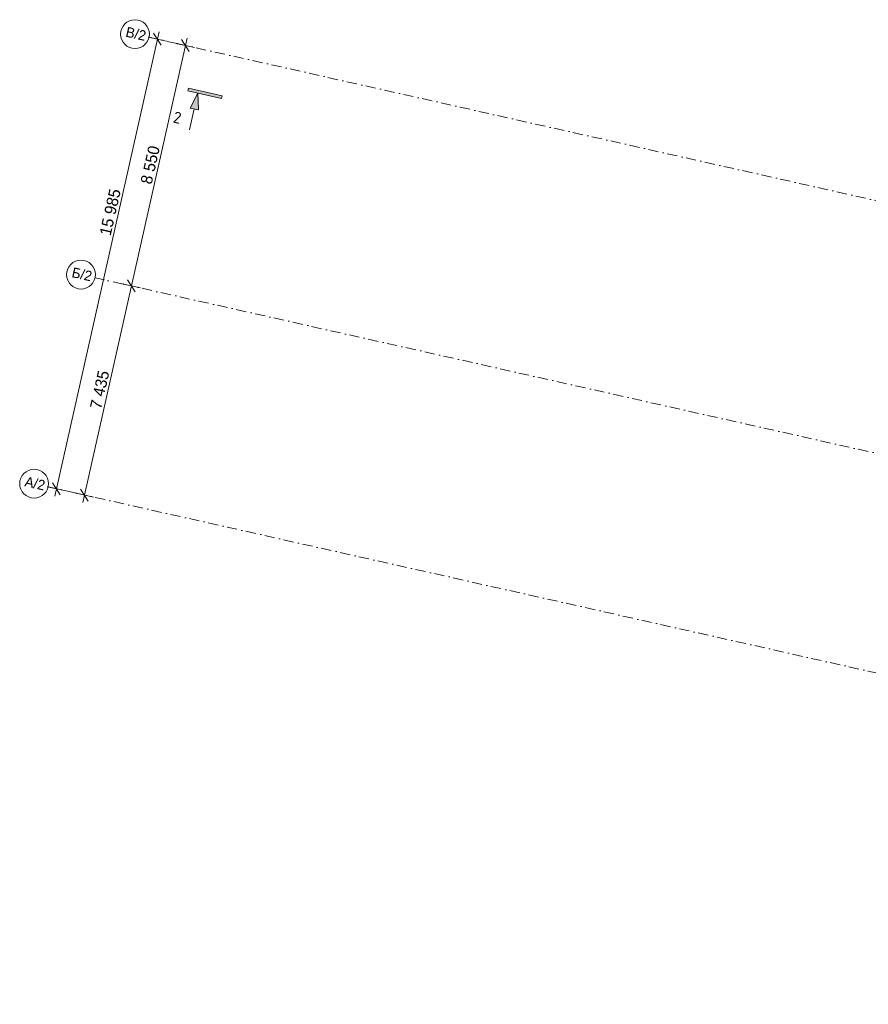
# Model space of a CAD drawing. Header units: millimetres. Extents: x -6990773 to -6682839, y 6117771 to 6220266.
# Tile 1 of 154: x -6990773 to -6961321, y 6126021 to 6160176. Entities that reach past the tile are written whole.
import ezdxf
from ezdxf.enums import TextEntityAlignment as Align

# ---------------------------------------------------------------- set-up
doc = ezdxf.new("R2010")
doc.units = ezdxf.units.MM
doc.header["$MEASUREMENT"] = 0
doc.linetypes.add('Штрихпунктирная', pattern=[670.277762, 352.777767, -176.388884, 0, -141.111112])
for name, color, linetype, lineweight in [('0_Ном._пера__1', 7, 'Continuous', 0), ('0_Ном._пера__120', 7, 'Continuous', 0), ('АР-Чертеж-Оси_Осевые размеры.АР_Ном._пера__1', 7, 'Continuous', 0), ('АР-Чертеж-Оси_Осевые размеры.АР_Ном._пера__120', 7, 'Continuous', 0)]:
    doc.layers.add(name, color=color, linetype=linetype, lineweight=lineweight)
doc.layers.add('АР-Чертеж-Оси_Осевые размеры.АР', color=7, linetype='Continuous')
doc.styles.add('РЎР“Р•РќР•Р\xa0Р\x98Р\xa0_РЎРўР\x98Р›Р¬_4', font='GOTHIC.TTF')
doc.styles.add('РЎР“Р•РќР•Р\xa0Р\x98Р\xa0_РЎРўР\x98Р›Р¬_7', font='GOST_Common.ttf')
doc.dimstyles.new('СГЕНЕРИР_СТИЛЬ__1', dxfattribs={"dimtxt": 400, "dimasz": 332.5, "dimexe": 0.18, "dimexo": 0.0625, "dimgap": 0, "dimtad": 1, "dimdec": 0, "dimzin": 0, "dimdsep": 46, "dimtxsty": 'РЎР“Р•РќР•Р\xa0Р\x98Р\xa0_РЎРўР\x98Р›Р¬_4', "dimblk": 'ARROWHEAD_6', "dimblk1": 'ARROWHEAD_6', "dimblk2": 'ARROWHEAD_6', "dimcen": 0.09, "dimse1": 1, "dimse2": 1, "dimclrd": 7, "dimclre": 7, "dimclrt": 7, "dimazin": 0, "dimtfac": 1, "dimtdec": 4, "dimtmove": 2, "dimatfit": 3, "dimfxl": 1, "dimtolj": 1, "dimtzin": 0, "dimarcsym": 0})
doc.dimstyles.new('СГЕНЕРИР_СТИЛЬ__2', dxfattribs={"dimtxt": 400, "dimasz": 332.5, "dimexe": 0.18, "dimexo": 0.0625, "dimgap": 0, "dimtad": 1, "dimdec": 0, "dimzin": 0, "dimdsep": 46, "dimtxsty": 'РЎР“Р•РќР•Р\xa0Р\x98Р\xa0_РЎРўР\x98Р›Р¬_4', "dimblk": 'ARROWHEAD_6', "dimblk1": 'ARROWHEAD_6', "dimblk2": 'ARROWHEAD_6', "dimcen": 0.09, "dimse1": 1, "dimse2": 1, "dimclrd": 7, "dimclre": 7, "dimclrt": 7, "dimazin": 0, "dimtfac": 1, "dimtdec": 4, "dimtmove": 0, "dimatfit": 3, "dimfxl": 1, "dimtolj": 1, "dimtzin": 0, "dimarcsym": 0})

# ---------------------------------------------------------------- blocks, each defined once
blk = doc.blocks.new('Стандартный Маркер Сетки[85]_1', base_point=(-6988155, 6151225))
at = {"layer": 'АР-Чертеж-Оси_Осевые размеры.АР_Ном._пера__120', "color": 7, "linetype": 'Штрихпунктирная', "lineweight": 0}
for q in [(-6988155, 6151225), (-6908239, 6133276), (-6987180, 6151005)]:
    blk.add_line((-6987180, 6151005), q, dxfattribs=at)
at = {"layer": 'АР-Чертеж-Оси_Осевые размеры.АР_Ном._пера__120', "color": 7, "linetype": 'Continuous', "lineweight": 0}
blk.add_circle((-6988643, 6151334), 500, dxfattribs=at)
at = {"layer": 'АР-Чертеж-Оси_Осевые размеры.АР_Ном._пера__120', "color": 7, "linetype": 'Штрихпунктирная', "lineweight": 0}
blk.add_point((-6987180, 6151005), dxfattribs=at)
at = {"layer": 'АР-Чертеж-Оси_Осевые размеры.АР_Ном._пера__120', "color": 7, "lineweight": 0, "style": 'РЎР“Р•РќР•Р\xa0Р\x98Р\xa0_РЎРўР\x98Р›Р¬_4'}
for tag, p in [('AC_MarkerText_1_0', (-6988573, 6151515)), ('AC_MarkerText_1_1', (-6906705, 6133128))]:
    blk.add_attdef(tag, text='', height=350, rotation=347.3417, dxfattribs=at).set_placement(p, align=Align.TOP_CENTER)
blk = doc.blocks.new('Стандартный Маркер Сетки[86]_1', base_point=(-6986282, 6159567))
at = {"layer": 'АР-Чертеж-Оси_Осевые размеры.АР_Ном._пера__120', "color": 7, "linetype": 'Штрихпунктирная', "lineweight": 0}
for q in [(-6986282, 6159567), (-6906365, 6141618)]:
    blk.add_line((-6985306, 6159348), q, dxfattribs=at)
at = {"layer": 'АР-Чертеж-Оси_Осевые размеры.АР_Ном._пера__120', "color": 7, "linetype": 'Continuous', "lineweight": 0}
blk.add_circle((-6986770, 6159676), 500, dxfattribs=at)
at = {"layer": 'АР-Чертеж-Оси_Осевые размеры.АР_Ном._пера__120', "color": 7, "linetype": 'Штрихпунктирная', "lineweight": 0}
blk.add_point((-6985306, 6159348), dxfattribs=at)
blk.add_point((-6985306, 6159348), dxfattribs=at)
at = {"layer": 'АР-Чертеж-Оси_Осевые размеры.АР_Ном._пера__120', "color": 7, "lineweight": 0, "style": 'РЎР“Р•РќР•Р\xa0Р\x98Р\xa0_РЎРўР\x98Р›Р¬_4'}
for tag, p in [('AC_MarkerText_1_0', (-6986700, 6159857)), ('AC_MarkerText_1_1', (-6904831, 6141470))]:
    blk.add_attdef(tag, text='', height=350, rotation=347.3417, dxfattribs=at).set_placement(p, align=Align.TOP_CENTER)
blk = doc.blocks.new('Стандартный Маркер Сетки[87]_1', base_point=(-6989785, 6143970))
at = {"layer": 'АР-Чертеж-Оси_Осевые размеры.АР_Ном._пера__120', "color": 7, "linetype": 'Штрихпунктирная', "lineweight": 0}
for q in [(-6989785, 6143970), (-6909868, 6126021), (-6988809, 6143751)]:
    blk.add_line((-6988809, 6143751), q, dxfattribs=at)
at = {"layer": 'АР-Чертеж-Оси_Осевые размеры.АР_Ном._пера__120', "color": 7, "linetype": 'Continuous', "lineweight": 0}
blk.add_circle((-6990273, 6144080), 500, dxfattribs=at)
at = {"layer": 'АР-Чертеж-Оси_Осевые размеры.АР_Ном._пера__120', "color": 7, "linetype": 'Штрихпунктирная', "lineweight": 0}
blk.add_point((-6988809, 6143751), dxfattribs=at)
at = {"layer": 'АР-Чертеж-Оси_Осевые размеры.АР_Ном._пера__120', "color": 7, "lineweight": 0, "style": 'РЎР“Р•РќР•Р\xa0Р\x98Р\xa0_РЎРўР\x98Р›Р¬_4'}
for tag, p in [('AC_MarkerText_1_0', (-6990203, 6144261)), ('AC_MarkerText_1_1', (-6908334, 6125874))]:
    blk.add_attdef(tag, text='', height=350, rotation=347.3417, dxfattribs=at).set_placement(p, align=Align.TOP_CENTER)
blk = doc.blocks.new('Стандартный Маркер Сетки[90]_1', base_point=(-6988155, 6151225))
at = {"layer": 'АР-Чертеж-Оси_Осевые размеры.АР_Ном._пера__120', "color": 7, "linetype": 'Штрихпунктирная', "lineweight": 0}
for q in [(-6988155, 6151225), (-6908239, 6133276), (-6987180, 6151005)]:
    blk.add_line((-6987180, 6151005), q, dxfattribs=at)
at = {"layer": 'АР-Чертеж-Оси_Осевые размеры.АР_Ном._пера__120', "color": 7, "linetype": 'Continuous', "lineweight": 0}
blk.add_circle((-6988643, 6151334), 500, dxfattribs=at)
at = {"layer": 'АР-Чертеж-Оси_Осевые размеры.АР_Ном._пера__120', "color": 7, "linetype": 'Штрихпунктирная', "lineweight": 0}
blk.add_point((-6987180, 6151005), dxfattribs=at)
at = {"layer": 'АР-Чертеж-Оси_Осевые размеры.АР_Ном._пера__120', "color": 7, "lineweight": 0, "style": 'РЎР“Р•РќР•Р\xa0Р\x98Р\xa0_РЎРўР\x98Р›Р¬_4'}
for tag, p in [('AC_MarkerText_1_0', (-6988573, 6151515)), ('AC_MarkerText_1_1', (-6906705, 6133128))]:
    blk.add_attdef(tag, text='', height=350, rotation=347.3417, dxfattribs=at).set_placement(p, align=Align.TOP_CENTER)
blk = doc.blocks.new('Стандартный Маркер Сетки[91]_1', base_point=(-6986282, 6159567))
at = {"layer": 'АР-Чертеж-Оси_Осевые размеры.АР_Ном._пера__120', "color": 7, "linetype": 'Штрихпунктирная', "lineweight": 0}
for q in [(-6986282, 6159567), (-6906365, 6141618)]:
    blk.add_line((-6985306, 6159348), q, dxfattribs=at)
at = {"layer": 'АР-Чертеж-Оси_Осевые размеры.АР_Ном._пера__120', "color": 7, "linetype": 'Continuous', "lineweight": 0}
blk.add_circle((-6986770, 6159676), 500, dxfattribs=at)
at = {"layer": 'АР-Чертеж-Оси_Осевые размеры.АР_Ном._пера__120', "color": 7, "linetype": 'Штрихпунктирная', "lineweight": 0}
blk.add_point((-6985306, 6159348), dxfattribs=at)
blk.add_point((-6985306, 6159348), dxfattribs=at)
at = {"layer": 'АР-Чертеж-Оси_Осевые размеры.АР_Ном._пера__120', "color": 7, "lineweight": 0, "style": 'РЎР“Р•РќР•Р\xa0Р\x98Р\xa0_РЎРўР\x98Р›Р¬_4'}
for tag, p in [('AC_MarkerText_1_0', (-6986700, 6159857)), ('AC_MarkerText_1_1', (-6904831, 6141470))]:
    blk.add_attdef(tag, text='', height=350, rotation=347.3417, dxfattribs=at).set_placement(p, align=Align.TOP_CENTER)
blk = doc.blocks.new('Стандартный Маркер Сетки[92]_1', base_point=(-6989785, 6143970))
at = {"layer": 'АР-Чертеж-Оси_Осевые размеры.АР_Ном._пера__120', "color": 7, "linetype": 'Штрихпунктирная', "lineweight": 0}
for q in [(-6989785, 6143970), (-6909868, 6126021), (-6988809, 6143751)]:
    blk.add_line((-6988809, 6143751), q, dxfattribs=at)
at = {"layer": 'АР-Чертеж-Оси_Осевые размеры.АР_Ном._пера__120', "color": 7, "linetype": 'Continuous', "lineweight": 0}
blk.add_circle((-6990273, 6144080), 500, dxfattribs=at)
at = {"layer": 'АР-Чертеж-Оси_Осевые размеры.АР_Ном._пера__120', "color": 7, "linetype": 'Штрихпунктирная', "lineweight": 0}
blk.add_point((-6988809, 6143751), dxfattribs=at)
at = {"layer": 'АР-Чертеж-Оси_Осевые размеры.АР_Ном._пера__120', "color": 7, "lineweight": 0, "style": 'РЎР“Р•РќР•Р\xa0Р\x98Р\xa0_РЎРўР\x98Р›Р¬_4'}
for tag, p in [('AC_MarkerText_1_0', (-6990203, 6144261)), ('AC_MarkerText_1_1', (-6908334, 6125874))]:
    blk.add_attdef(tag, text='', height=350, rotation=347.3417, dxfattribs=at).set_placement(p, align=Align.TOP_CENTER)
blk = doc.blocks.new('Стандартный Маркер Сетки[94]_1', base_point=(-6988155, 6151225))
at = {"layer": 'АР-Чертеж-Оси_Осевые размеры.АР_Ном._пера__120', "color": 7, "linetype": 'Штрихпунктирная', "lineweight": 0}
for q in [(-6988155, 6151225), (-6908239, 6133276), (-6987180, 6151005)]:
    blk.add_line((-6987180, 6151005), q, dxfattribs=at)
at = {"layer": 'АР-Чертеж-Оси_Осевые размеры.АР_Ном._пера__120', "color": 7, "linetype": 'Continuous', "lineweight": 0}
blk.add_circle((-6988643, 6151334), 500, dxfattribs=at)
at = {"layer": 'АР-Чертеж-Оси_Осевые размеры.АР_Ном._пера__120', "color": 7, "linetype": 'Штрихпунктирная', "lineweight": 0}
blk.add_point((-6987180, 6151005), dxfattribs=at)
at = {"layer": 'АР-Чертеж-Оси_Осевые размеры.АР_Ном._пера__120', "color": 7, "lineweight": 0, "style": 'РЎР“Р•РќР•Р\xa0Р\x98Р\xa0_РЎРўР\x98Р›Р¬_4'}
for tag, p in [('AC_MarkerText_1_0', (-6988573, 6151515)), ('AC_MarkerText_1_1', (-6906705, 6133128))]:
    blk.add_attdef(tag, text='', height=350, rotation=347.3417, dxfattribs=at).set_placement(p, align=Align.TOP_CENTER)
blk = doc.blocks.new('Стандартный Маркер Сетки[95]_1', base_point=(-6986282, 6159567))
at = {"layer": 'АР-Чертеж-Оси_Осевые размеры.АР_Ном._пера__120', "color": 7, "linetype": 'Штрихпунктирная', "lineweight": 0}
for q in [(-6986282, 6159567), (-6906365, 6141618)]:
    blk.add_line((-6985306, 6159348), q, dxfattribs=at)
at = {"layer": 'АР-Чертеж-Оси_Осевые размеры.АР_Ном._пера__120', "color": 7, "linetype": 'Continuous', "lineweight": 0}
blk.add_circle((-6986770, 6159676), 500, dxfattribs=at)
at = {"layer": 'АР-Чертеж-Оси_Осевые размеры.АР_Ном._пера__120', "color": 7, "linetype": 'Штрихпунктирная', "lineweight": 0}
blk.add_point((-6985306, 6159348), dxfattribs=at)
blk.add_point((-6985306, 6159348), dxfattribs=at)
at = {"layer": 'АР-Чертеж-Оси_Осевые размеры.АР_Ном._пера__120', "color": 7, "lineweight": 0, "style": 'РЎР“Р•РќР•Р\xa0Р\x98Р\xa0_РЎРўР\x98Р›Р¬_4'}
for tag, p in [('AC_MarkerText_1_0', (-6986700, 6159857)), ('AC_MarkerText_1_1', (-6904831, 6141470))]:
    blk.add_attdef(tag, text='', height=350, rotation=347.3417, dxfattribs=at).set_placement(p, align=Align.TOP_CENTER)
blk = doc.blocks.new('Стандартный Маркер Сетки[96]_1', base_point=(-6989785, 6143970))
at = {"layer": 'АР-Чертеж-Оси_Осевые размеры.АР_Ном._пера__120', "color": 7, "linetype": 'Штрихпунктирная', "lineweight": 0}
for q in [(-6989785, 6143970), (-6909868, 6126021), (-6988809, 6143751)]:
    blk.add_line((-6988809, 6143751), q, dxfattribs=at)
at = {"layer": 'АР-Чертеж-Оси_Осевые размеры.АР_Ном._пера__120', "color": 7, "linetype": 'Continuous', "lineweight": 0}
blk.add_circle((-6990273, 6144080), 500, dxfattribs=at)
at = {"layer": 'АР-Чертеж-Оси_Осевые размеры.АР_Ном._пера__120', "color": 7, "linetype": 'Штрихпунктирная', "lineweight": 0}
blk.add_point((-6988809, 6143751), dxfattribs=at)
at = {"layer": 'АР-Чертеж-Оси_Осевые размеры.АР_Ном._пера__120', "color": 7, "lineweight": 0, "style": 'РЎР“Р•РќР•Р\xa0Р\x98Р\xa0_РЎРўР\x98Р›Р¬_4'}
for tag, p in [('AC_MarkerText_1_0', (-6990203, 6144261)), ('AC_MarkerText_1_1', (-6908334, 6125874))]:
    blk.add_attdef(tag, text='', height=350, rotation=347.3417, dxfattribs=at).set_placement(p, align=Align.TOP_CENTER)
blk = doc.blocks.new('Стандартный Маркер Сетки[100]_1', base_point=(-6988155, 6151225))
at = {"layer": 'АР-Чертеж-Оси_Осевые размеры.АР_Ном._пера__120', "color": 7, "linetype": 'Штрихпунктирная', "lineweight": 0}
for q in [(-6988155, 6151225), (-6908239, 6133276), (-6987180, 6151005)]:
    blk.add_line((-6987180, 6151005), q, dxfattribs=at)
at = {"layer": 'АР-Чертеж-Оси_Осевые размеры.АР_Ном._пера__120', "color": 7, "linetype": 'Continuous', "lineweight": 0}
blk.add_circle((-6988643, 6151334), 500, dxfattribs=at)
at = {"layer": 'АР-Чертеж-Оси_Осевые размеры.АР_Ном._пера__120', "color": 7, "linetype": 'Штрихпунктирная', "lineweight": 0}
blk.add_point((-6987180, 6151005), dxfattribs=at)
at = {"layer": 'АР-Чертеж-Оси_Осевые размеры.АР_Ном._пера__120', "color": 7, "lineweight": 0, "style": 'РЎР“Р•РќР•Р\xa0Р\x98Р\xa0_РЎРўР\x98Р›Р¬_4'}
for tag, p in [('AC_MarkerText_1_0', (-6988573, 6151515)), ('AC_MarkerText_1_1', (-6906705, 6133128))]:
    blk.add_attdef(tag, text='', height=350, rotation=347.3417, dxfattribs=at).set_placement(p, align=Align.TOP_CENTER)
blk = doc.blocks.new('Стандартный Маркер Сетки[101]_1', base_point=(-6986282, 6159567))
at = {"layer": 'АР-Чертеж-Оси_Осевые размеры.АР_Ном._пера__120', "color": 7, "linetype": 'Штрихпунктирная', "lineweight": 0}
for q in [(-6986282, 6159567), (-6906365, 6141618)]:
    blk.add_line((-6985306, 6159348), q, dxfattribs=at)
at = {"layer": 'АР-Чертеж-Оси_Осевые размеры.АР_Ном._пера__120', "color": 7, "linetype": 'Continuous', "lineweight": 0}
blk.add_circle((-6986770, 6159676), 500, dxfattribs=at)
at = {"layer": 'АР-Чертеж-Оси_Осевые размеры.АР_Ном._пера__120', "color": 7, "linetype": 'Штрихпунктирная', "lineweight": 0}
blk.add_point((-6985306, 6159348), dxfattribs=at)
blk.add_point((-6985306, 6159348), dxfattribs=at)
at = {"layer": 'АР-Чертеж-Оси_Осевые размеры.АР_Ном._пера__120', "color": 7, "lineweight": 0, "style": 'РЎР“Р•РќР•Р\xa0Р\x98Р\xa0_РЎРўР\x98Р›Р¬_4'}
for tag, p in [('AC_MarkerText_1_0', (-6986700, 6159857)), ('AC_MarkerText_1_1', (-6904831, 6141470))]:
    blk.add_attdef(tag, text='', height=350, rotation=347.3417, dxfattribs=at).set_placement(p, align=Align.TOP_CENTER)
blk = doc.blocks.new('Стандартный Маркер Сетки[102]_1', base_point=(-6989785, 6143970))
at = {"layer": 'АР-Чертеж-Оси_Осевые размеры.АР_Ном._пера__120', "color": 7, "linetype": 'Штрихпунктирная', "lineweight": 0}
for q in [(-6989785, 6143970), (-6909868, 6126021), (-6988809, 6143751)]:
    blk.add_line((-6988809, 6143751), q, dxfattribs=at)
at = {"layer": 'АР-Чертеж-Оси_Осевые размеры.АР_Ном._пера__120', "color": 7, "linetype": 'Continuous', "lineweight": 0}
blk.add_circle((-6990273, 6144080), 500, dxfattribs=at)
at = {"layer": 'АР-Чертеж-Оси_Осевые размеры.АР_Ном._пера__120', "color": 7, "linetype": 'Штрихпунктирная', "lineweight": 0}
blk.add_point((-6988809, 6143751), dxfattribs=at)
at = {"layer": 'АР-Чертеж-Оси_Осевые размеры.АР_Ном._пера__120', "color": 7, "lineweight": 0, "style": 'РЎР“Р•РќР•Р\xa0Р\x98Р\xa0_РЎРўР\x98Р›Р¬_4'}
for tag, p in [('AC_MarkerText_1_0', (-6990203, 6144261)), ('AC_MarkerText_1_1', (-6908334, 6125874))]:
    blk.add_attdef(tag, text='', height=350, rotation=347.3417, dxfattribs=at).set_placement(p, align=Align.TOP_CENTER)
blk = doc.blocks.new('Линия_12_2', base_point=(-6984591, 6157625))
at = {"linetype": 'Continuous', "lineweight": 0, "true_color": 0x000000}
blk.add_hatch(color=18, dxfattribs=at).paths.add_polyline_path([(-6984591, 6157625), (-6984860, 6157112), (-6984567, 6157046)])
at = {"layer": '0_Ном._пера__120', "color": 7, "linetype": 'Continuous', "lineweight": 0}
for p, q in [((-6984591, 6157625), (-6984860, 6157112)), ((-6984591, 6157625), (-6984567, 6157046)), ((-6984714, 6157079), (-6984877, 6156351)), ((-6984567, 6157046), (-6984860, 6157112))]:
    blk.add_line(p, q, dxfattribs=at)
blk = doc.blocks.new('*D513', base_point=(-6338927, 6562678))
at = {"layer": 'АР-Чертеж-Оси_Осевые размеры.АР_Ном._пера__1', "color": 7, "linetype": 'Continuous', "lineweight": 0, "transparency": 16777216}
for p, q in [((-6987028, 6151151), (-6986763, 6150733)), ((-6988525, 6143687), (-6986896, 6150942)), ((-6988657, 6143896), (-6988393, 6143478)), ((-6988205, 6143615), (-6988845, 6143759)), ((-6988582, 6143431), (-6988525, 6143687))]:
    blk.add_line(p, q, dxfattribs=at)
at = {"layer": 'АР-Чертеж-Оси_Осевые размеры.АР_Ном._пера__1', "color": 7, "lineweight": 0, "transparency": 16777216, "insert": (-6987943, 6146644), "char_height": 400, "attachment_point": 7, "rotation": 77.3417, "style": 'РЎР“Р•РќР•Р\xa0Р\x98Р\xa0_РЎРўР\x98Р›Р¬_4'}
blk.add_mtext('\\A1;{\\pql;\\fCentury Gothic|b0|i0|c204|p0;\\W1.000000;7\xa0435}', dxfattribs=at)
blk = doc.blocks.new('ARROWHEAD_6')
at = {"color": 0, "linetype": 'Continuous', "lineweight": 0}
for p, q in [((0, 0), (-1, 0)), ((-0.5, -0.5), (0.5, 0.5))]:
    blk.add_line(p, q, dxfattribs=at)
blk = doc.blocks.new('*D514', base_point=(-6338927, 6562678))
at = {"layer": 'АР-Чертеж-Оси_Осевые размеры.АР_Ном._пера__1', "color": 7, "linetype": 'Continuous', "lineweight": 0, "transparency": 16777216}
for p, q in [((-6985022, 6159284), (-6984965, 6159540)), ((-6986896, 6150942), (-6985022, 6159284)), ((-6984702, 6159212), (-6985342, 6159356)), ((-6984890, 6159075), (-6985154, 6159493)), ((-6986575, 6150870), (-6987216, 6151014)), ((-6987028, 6151151), (-6986763, 6150733)), ((-6988525, 6143687), (-6986896, 6150942))]:
    blk.add_line(p, q, dxfattribs=at)
at = {"layer": 'АР-Чертеж-Оси_Осевые размеры.АР_Ном._пера__1', "color": 7, "lineweight": 0, "transparency": 16777216, "insert": (-6986191, 6154442), "char_height": 400, "attachment_point": 7, "rotation": 77.3417, "style": 'РЎР“Р•РќР•Р\xa0Р\x98Р\xa0_РЎРўР\x98Р›Р¬_4'}
blk.add_mtext('\\A1;{\\pql;\\fCentury Gothic|b0|i0|c204|p0;\\W1.000000;8\xa0550}', dxfattribs=at)
blk = doc.blocks.new('*D515', base_point=(-6338927, 6562678))
at = {"layer": 'АР-Чертеж-Оси_Осевые размеры.АР_Ном._пера__1', "color": 7, "linetype": 'Continuous', "lineweight": 0, "transparency": 16777216}
for p, q in [((-6985673, 6159430), (-6986313, 6159574)), ((-6985861, 6159293), (-6986126, 6159711)), ((-6985993, 6159502), (-6985936, 6159758)), ((-6989496, 6143905), (-6985993, 6159502)), ((-6989176, 6143834), (-6989816, 6143977)), ((-6989629, 6144115), (-6989364, 6143696)), ((-6989554, 6143649), (-6989496, 6143905))]:
    blk.add_line(p, q, dxfattribs=at)
at = {"layer": 'АР-Чертеж-Оси_Осевые размеры.АР_Ном._пера__1', "color": 7, "lineweight": 0, "transparency": 16777216, "insert": (-6987613, 6152657), "char_height": 400, "attachment_point": 7, "rotation": 77.3417, "style": 'РЎР“Р•РќР•Р\xa0Р\x98Р\xa0_РЎРўР\x98Р›Р¬_4'}
blk.add_mtext('\\A1;{\\pql;\\fCentury Gothic|b0|i0|c204|p0;\\W1.000000;15\xa0985}', dxfattribs=at)

msp = doc.modelspace()

# ---------------------------------------------------------------- hatches: boundary and pattern name
at = {"layer": '0_Ном._пера__120', "linetype": 'Continuous', "lineweight": 0}
msp.add_hatch(color=7, dxfattribs=at).paths.add_polyline_path([(-6983764.2, 6157439.2), (-6984939.7, 6157703.3), (-6984917.8, 6157800.8), (-6983742.2, 6157536.8)])

# ---------------------------------------------------------------- linework, layer by layer
at = {"layer": '0_Ном._пера__1', "color": 7, "linetype": 'Continuous', "lineweight": 0, "flags": 128}
msp.add_lwpolyline([(-6983764.2, 6157439.2), (-6984939.7, 6157703.3), (-6984917.8, 6157800.8), (-6983742.2, 6157536.8)], close=True, dxfattribs=at)

# ---------------------------------------------------------------- block references
at = {"color": 7, "linetype": 'Continuous', "lineweight": 0}
msp.add_blockref('Линия_12_2', (-6984591.1, 6157625), dxfattribs=at)
at = {"layer": 'АР-Чертеж-Оси_Осевые размеры.АР', "color": 8, "linetype": 'Continuous', "lineweight": 15}
ref = msp.add_blockref('Стандартный Маркер Сетки[86]_1', (-6986281.9, 6159566.7), dxfattribs=at)
ref.add_attrib('AC_MarkerText_1', 'В/2', dxfattribs={"layer": 'АР-Чертеж-Оси_Осевые размеры.АР_Ном._пера__120', "color": 7, "lineweight": 0, "height": 350, "rotation": 347.34172, "style": 'РЎР“Р•РќР•Р\xa0Р\x98Р\xa0_РЎРўР\x98Р›Р¬_4'}).set_placement((-6986699.8, 6159857.4), align=Align.TOP_CENTER)
ref = msp.add_blockref('Стандартный Маркер Сетки[91]_1', (-6986281.9, 6159566.7), dxfattribs=at)
ref.add_attrib('AC_MarkerText_1', 'В/2', dxfattribs={"layer": 'АР-Чертеж-Оси_Осевые размеры.АР_Ном._пера__120', "color": 7, "lineweight": 0, "height": 350, "rotation": 347.34172, "style": 'РЎР“Р•РќР•Р\xa0Р\x98Р\xa0_РЎРўР\x98Р›Р¬_4'}).set_placement((-6986699.8, 6159857.4), align=Align.TOP_CENTER)
ref = msp.add_blockref('Стандартный Маркер Сетки[95]_1', (-6986281.9, 6159566.7), dxfattribs=at)
ref.add_attrib('AC_MarkerText_1', 'В/2', dxfattribs={"layer": 'АР-Чертеж-Оси_Осевые размеры.АР_Ном._пера__120', "color": 7, "lineweight": 0, "height": 350, "rotation": 347.34172, "style": 'РЎР“Р•РќР•Р\xa0Р\x98Р\xa0_РЎРўР\x98Р›Р¬_4'}).set_placement((-6986699.8, 6159857.4), align=Align.TOP_CENTER)
ref = msp.add_blockref('Стандартный Маркер Сетки[101]_1', (-6986281.9, 6159566.7), dxfattribs=at)
ref.add_attrib('AC_MarkerText_1', 'В/2', dxfattribs={"layer": 'АР-Чертеж-Оси_Осевые размеры.АР_Ном._пера__120', "color": 7, "lineweight": 0, "height": 350, "rotation": 347.34172, "style": 'РЎР“Р•РќР•Р\xa0Р\x98Р\xa0_РЎРўР\x98Р›Р¬_4'}).set_placement((-6986699.8, 6159857.4), align=Align.TOP_CENTER)
ref = msp.add_blockref('Стандартный Маркер Сетки[85]_1', (-6988155.5, 6151224.6), dxfattribs=at)
ref.add_attrib('AC_MarkerText_1', 'Б/2', dxfattribs={"layer": 'АР-Чертеж-Оси_Осевые размеры.АР_Ном._пера__120', "color": 7, "lineweight": 0, "height": 350, "rotation": 347.34172, "style": 'РЎР“Р•РќР•Р\xa0Р\x98Р\xa0_РЎРўР\x98Р›Р¬_4'}).set_placement((-6988573.4, 6151515.2), align=Align.TOP_CENTER)
ref = msp.add_blockref('Стандартный Маркер Сетки[90]_1', (-6988155.5, 6151224.6), dxfattribs=at)
ref.add_attrib('AC_MarkerText_1', 'Б/2', dxfattribs={"layer": 'АР-Чертеж-Оси_Осевые размеры.АР_Ном._пера__120', "color": 7, "lineweight": 0, "height": 350, "rotation": 347.34172, "style": 'РЎР“Р•РќР•Р\xa0Р\x98Р\xa0_РЎРўР\x98Р›Р¬_4'}).set_placement((-6988573.4, 6151515.2), align=Align.TOP_CENTER)
ref = msp.add_blockref('Стандартный Маркер Сетки[94]_1', (-6988155.5, 6151224.6), dxfattribs=at)
ref.add_attrib('AC_MarkerText_1', 'Б/2', dxfattribs={"layer": 'АР-Чертеж-Оси_Осевые размеры.АР_Ном._пера__120', "color": 7, "lineweight": 0, "height": 350, "rotation": 347.34172, "style": 'РЎР“Р•РќР•Р\xa0Р\x98Р\xa0_РЎРўР\x98Р›Р¬_4'}).set_placement((-6988573.4, 6151515.2), align=Align.TOP_CENTER)
ref = msp.add_blockref('Стандартный Маркер Сетки[100]_1', (-6988155.5, 6151224.6), dxfattribs=at)
ref.add_attrib('AC_MarkerText_1', 'Б/2', dxfattribs={"layer": 'АР-Чертеж-Оси_Осевые размеры.АР_Ном._пера__120', "color": 7, "lineweight": 0, "height": 350, "rotation": 347.34172, "style": 'РЎР“Р•РќР•Р\xa0Р\x98Р\xa0_РЎРўР\x98Р›Р¬_4'}).set_placement((-6988573.4, 6151515.2), align=Align.TOP_CENTER)
ref = msp.add_blockref('Стандартный Маркер Сетки[87]_1', (-6989784.7, 6143970.3), dxfattribs=at)
ref.add_attrib('AC_MarkerText_1', 'А/2', dxfattribs={"layer": 'АР-Чертеж-Оси_Осевые размеры.АР_Ном._пера__120', "color": 7, "lineweight": 0, "height": 350, "rotation": 347.34172, "style": 'РЎР“Р•РќР•Р\xa0Р\x98Р\xa0_РЎРўР\x98Р›Р¬_4'}).set_placement((-6990202.6, 6144260.9), align=Align.TOP_CENTER)
ref = msp.add_blockref('Стандартный Маркер Сетки[92]_1', (-6989784.7, 6143970.3), dxfattribs=at)
ref.add_attrib('AC_MarkerText_1', 'А/2', dxfattribs={"layer": 'АР-Чертеж-Оси_Осевые размеры.АР_Ном._пера__120', "color": 7, "lineweight": 0, "height": 350, "rotation": 347.34172, "style": 'РЎР“Р•РќР•Р\xa0Р\x98Р\xa0_РЎРўР\x98Р›Р¬_4'}).set_placement((-6990202.6, 6144260.9), align=Align.TOP_CENTER)
ref = msp.add_blockref('Стандартный Маркер Сетки[96]_1', (-6989784.7, 6143970.3), dxfattribs=at)
ref.add_attrib('AC_MarkerText_1', 'А/2', dxfattribs={"layer": 'АР-Чертеж-Оси_Осевые размеры.АР_Ном._пера__120', "color": 7, "lineweight": 0, "height": 350, "rotation": 347.34172, "style": 'РЎР“Р•РќР•Р\xa0Р\x98Р\xa0_РЎРўР\x98Р›Р¬_4'}).set_placement((-6990202.6, 6144260.9), align=Align.TOP_CENTER)
ref = msp.add_blockref('Стандартный Маркер Сетки[102]_1', (-6989784.7, 6143970.3), dxfattribs=at)
ref.add_attrib('AC_MarkerText_1', 'А/2', dxfattribs={"layer": 'АР-Чертеж-Оси_Осевые размеры.АР_Ном._пера__120', "color": 7, "lineweight": 0, "height": 350, "rotation": 347.34172, "style": 'РЎР“Р•РќР•Р\xa0Р\x98Р\xa0_РЎРўР\x98Р›Р¬_4'}).set_placement((-6990202.6, 6144260.9), align=Align.TOP_CENTER)

# ---------------------------------------------------------------- texts
at = {"layer": '0_Ном._пера__120', "color": 7, "linetype": 'Continuous', "lineweight": 0, "insert": (-6985301.4, 6156782.1), "char_height": 400, "attachment_point": 5, "rotation": 347.34172, "style": 'РЎР“Р•РќР•Р\xa0Р\x98Р\xa0_РЎРўР\x98Р›Р¬_7'}
msp.add_mtext('\\A1;{\\pqc;\\fGOST Common|b0|i0|c204|p0;\\W1.000000;2}', dxfattribs=at)

# ---------------------------------------------------------------- dimensions: what is measured, and where the dimension line sits
at = {"layer": 'АР-Чертеж-Оси_Осевые размеры.АР', "color": 7, "linetype": 'Continuous', "lineweight": 0}
for base, p1, p2, dimstyle, picture, middle in [((-6985993.3, 6159501.9), (-6990272.6, 6144079.8), (-6986769.7, 6159676.3), 'СГЕНЕРИР_СТИЛЬ__1', '*D515', (-6987624, 6153518.8)), ((-6985022, 6159283.8), (-6988643.3, 6151334.1), (-6986769.7, 6159676.3), 'СГЕНЕРИР_СТИЛЬ__2', '*D514', (-6986236.1, 6155155.8)), ((-6986895.6, 6150941.6), (-6990272.6, 6144079.8), (-6988643.3, 6151334.1), 'СГЕНЕРИР_СТИЛЬ__2', '*D513', (-6987987.6, 6147357.5))]:
    dim = msp.add_linear_dim(base=base, p1=p1, p2=p2, angle=77.34172, dimstyle=dimstyle, dxfattribs=at)
    dim.commit()
    dim.dimension.update_dxf_attribs({"geometry": picture, "text_midpoint": middle, "dimtype": 160, "text_rotation": 77.34172})

doc.saveas('drawing.dxf')
